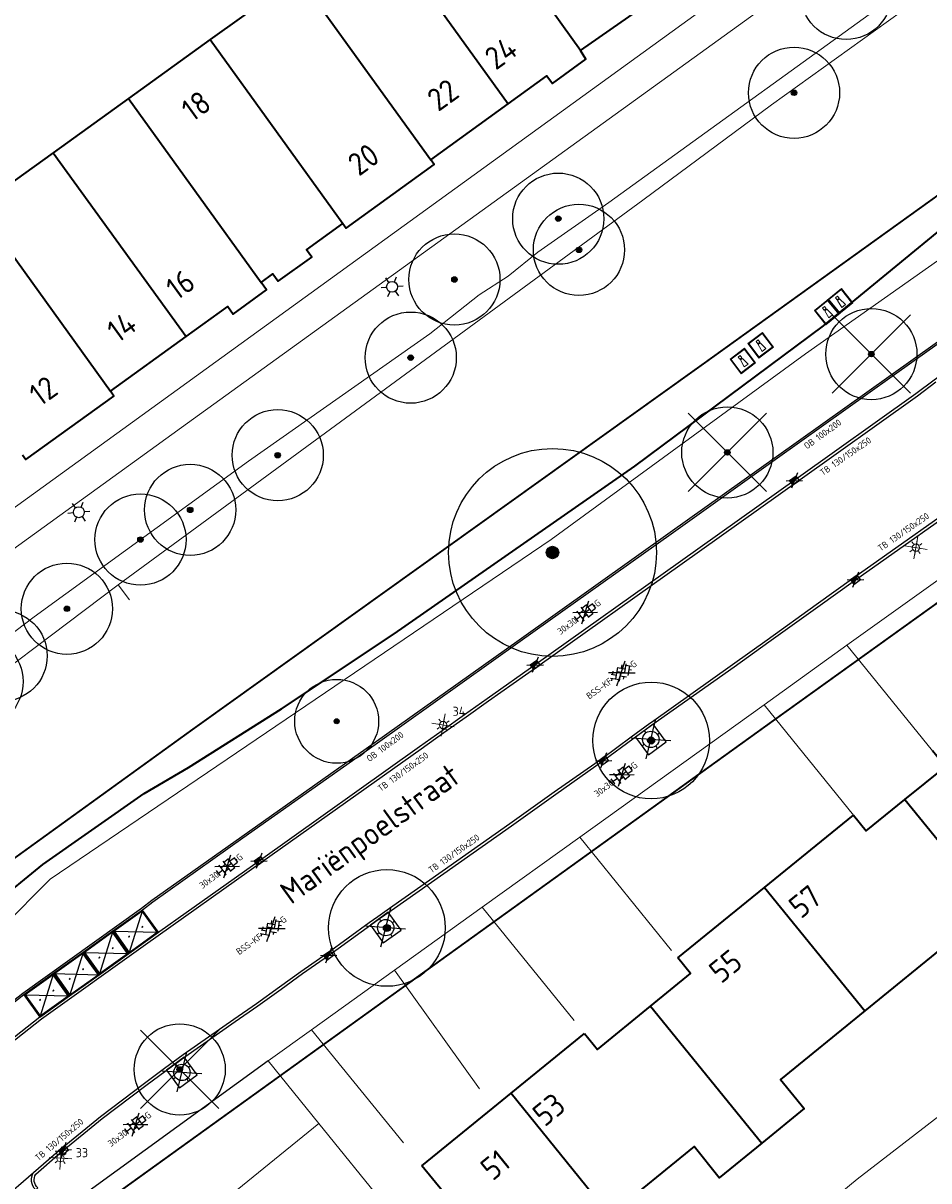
# Model space of a CAD drawing. Header units: metres. Extents: x 92877 to 94117, y 464509 to 465451.
# Tile 72 of 102: x 93217 to 93267, y 465191 to 465254. Entities that reach past the tile are written whole.
import ezdxf
from ezdxf.enums import TextEntityAlignment as Align

# ---------------------------------------------------------------- set-up
doc = ezdxf.new("R2010")
doc.units = ezdxf.units.M
doc.linetypes.add('IE-TERREINAFSCHEIDING', pattern=[10, 8, -2])
doc.linetypes.add('XX-PROJECTGRENS', pattern=[18, 12, -3, 0, -3])
doc.layers.get('0').update_dxf_attribs({"linetype": 'CONTINUOUS'})
for name, color, linetype, lineweight in [('B-WE-GK-BESCHOEIING-G', 252, 'GK-BESCHOEIING', 35), ('B-WE-GR-BEPLANTING_CULTUUR-G', 252, 'CONTINUOUS', 18), ('B-WE-GR-BOOM-S', 90, 'CONTINUOUS', 25), ('B-WE-GR-HAAG-G', 252, 'GR-HAAG1', 13), ('B-WE-IE-MEUBILAIR_WATERWEGMEUBILAIR_MEERPAAL-S', 252, 'CONTINUOUS', 18), ('B-WE-IE-MEUBILAIR_WEGMEUBILAIR_LICHTMAST-T25', 7, 'CONTINUOUS', 25), ('B-WE-IE-TERREINAFSCHEIDING-G', 252, 'IE-TERREINAFSCHEIDING', 18), ('B-WE-IE-TERREINAFSCHEIDING_KUNSTMATIG_HEKWERK-G', 252, 'IE-TERREINAFSCHEIDING-KUNSTMATIG', 18), ('B-WE-KL-ET_LS_OV_LICHTMAST-S', 252, 'CONTINUOUS', 25), ('B-WE-OG-TOPOGRAFIE_BEBOUWING-GV', 252, 'CONTINUOUS', 35), ('B-WE-OG-TOPOGRAFIE_HUISNUMMER-T25', 7, 'CONTINUOUS', 20), ('B-WE-OG-TOPOGRAFIE_STRAATNAAM-T18', 7, 'CONTINUOUS', 18), ('B-WE-OG-TOPOGRAFIE_WATER-GV', 252, 'CONTINUOUS', 18), ('B-WE-VH-VERHARDING-GV', 252, 'CONTINUOUS', 18), ('N-WE-KG-GRENS_PROJECT-G', 1, 'XX-PROJECTGRENS', 35), ('V-WE-GR-BOOM-S', 90, 'CONTINUOUS', 25), ('V-WE-IE-MEUBILAIR_WEGMEUBILAIR_BOOMKRANS-S', 7, 'CONTINUOUS', 25), ('V-WE-KL-ET_LS_OV_LICHTMAST-S', 190, 'CONTINUOUS', 25), ('V-WE-RI-HWA_KOLK-S', 150, 'CONTINUOUS', 25), ('V-WE-VH-KANTOPSLUITING-T18', 10, 'CONTINUOUS', 18), ('V-WE-VH-KANTOPSLUITING_OPSLUITBAND_100X200-G', 150, 'VH-OPSLUITBAND_100X200-V', 25), ('V-WE-VH-KANTOPSLUITING_TROTTOIRBAND_130 150-G', 210, 'VH-TROTTOIRBAND_130-150-V', 25), ('V-WE-VH-KANTOPSLUITING_VOORKANTBAND-G', 50, 'CONTINUOUS', 25), ('V-WE-VH-MATERIAALGRENS-G', 7, 'CONTINUOUS-V', 25), ('V-WE-VH-VERHARDING_BETON-S', 252, 'CONTINUOUS', 25), ('V-WE-VH-VERHARDING_BETONSTRAATSTEEN-S', 252, 'CONTINUOUS', 25), ('V-WE-VH-VERHARDING_TEGEL-S', 252, 'CONTINUOUS', 25)]:
    doc.layers.add(name, color=color, linetype=linetype, lineweight=lineweight)
doc.styles.add('NLCS-ISO', font='NLCS-ISO.ttf')
doc.styles.add('NLCS-ISO-M200-T18', font='NLCS-ISO.ttf', dxfattribs={"height": 0.36})
doc.styles.add('NLCS-ISO-M200-T25', font='NLCS-ISO.ttf', dxfattribs={"height": 0.5})
doc.styles.get("Standard").update_dxf_attribs({"font": 'isocp.shx'})
doc.linetypes.add('CONTINUOUS-V', pattern='A,3.5,[24,NLCS.SHX,S=0.5,R=0,X=0,Y=0],3.5', length=7)
doc.linetypes.add('GK-BESCHOEIING', pattern='A,30,-5,[1,NLCS.SHX,S=1,R=0,X=0,Y=0],-5', length=40)
doc.linetypes.add('GR-HAAG1', pattern='A,6,[176,NLCS.SHX,S=0.125,R=0,X=0,Y=0],-2', length=8)
doc.linetypes.add('IE-TERREINAFSCHEIDING-KUNSTMATIG', pattern='A,4,[82,NLCS.SHX,S=0.75,R=90,X=0,Y=0],4,-2', length=10)
doc.linetypes.add('VH-OPSLUITBAND_100X200-V', pattern='A,4,[24,NLCS.SHX,S=1,R=0,X=0,Y=0],4,-2,4,-2', length=16)
doc.linetypes.add('VH-TROTTOIRBAND_130-150-V', pattern='A,2.5,[24,NLCS.SHX,S=1,R=0,X=0,Y=0],2.5,-2,2,-2,2,-2', length=15)

# ---------------------------------------------------------------- blocks, each defined once
blk = doc.blocks.new('Q_LICHTMAST')
for points in [[(-0.26, 0.15), (-0.52, 0.3)], [(0, 0.3), (0, 0.6)], [(0.26, 0.15), (0.52, 0.3)], [(-0.26, -0.15), (-0.52, -0.3)], [(0, -0.3), (0, -0.6)], [(0.26, -0.15), (0.52, -0.3)]]:
    blk.add_lwpolyline(points)
blk.add_circle((0, 0), 0.3)
blk = doc.blocks.new('Q_MEERPAAL')
for points in [[(-0.5, 0.5), (0.5, 0.5), (0.5, -0.5), (-0.5, -0.5)], [(-0.076, 0.32), (0.068, 0.32), (0.068, 0.17), (-0.076, 0.17)]]:
    blk.add_lwpolyline(points, close=True)
blk.add_lwpolyline([(-0.442, 0.464), (0.438, 0.464, -0.414214), (0.459, 0.442), (0.459, -0.437, -0.414214), (0.438, -0.459), (-0.442, -0.459, -0.414214), (-0.463, -0.437), (-0.463, 0.442), (-0.463, 0.444), (-0.463, 0.446), (-0.463, 0.448), (-0.462, 0.45), (-0.461, 0.451), (-0.46, 0.453), (-0.459, 0.455), (-0.458, 0.456), (-0.457, 0.457), (-0.456, 0.459), (-0.454, 0.46), (-0.453, 0.461), (-0.451, 0.462), (-0.449, 0.462), (-0.447, 0.463), (-0.446, 0.463), (-0.444, 0.464), (-0.442, 0.464)], format="xyb")
for points in [[(-0.076, 0.124), (-0.136, -0.311)], [(-0.076, 0.124), (0.068, 0.124)], [(0.068, 0.124), (0.122, -0.311)], [(-0.136, -0.311), (0.122, -0.311)]]:
    blk.add_lwpolyline(points)
blk = doc.blocks.new('V-SVH-BETONPLAAT_2X2')
for p, q in [((2, 0), (0, 2)), ((0, 0), (2, 2)), ((0, 2), (0, 0)), ((2, 2), (0, 2)), ((0.05, 1.949), (0.05, 0.051)), ((1.949, 1.95), (0.051, 1.95)), ((1.95, 0.051), (1.95, 1.949)), ((2, 0), (2, 2)), ((0.52, 1.015), (0.52, 0.985)), ((0.58, 1.015), (0.52, 1.015)), ((0.52, 0.985), (0.58, 0.985)), ((0.58, 0.985), (0.58, 1.015)), ((1.42, 1.015), (1.42, 0.985)), ((1.48, 1.015), (1.42, 1.015)), ((1.42, 0.985), (1.48, 0.985)), ((1.48, 0.985), (1.48, 1.015)), ((0, 0), (2, 0)), ((0.051, 0.05), (1.949, 0.05))]:
    blk.add_line(p, q)
for centre, start, end in [((0.051, 1.949), 90, 180), ((1.949, 1.949), 0, 90), ((1.949, 0.051), 270, 0)]:
    blk.add_arc(centre, 0.001, start, end)
at = {"extrusion": (0, 0, -1)}
blk.add_arc((-0.051, 0.051), 0.001, 270, 0, dxfattribs=at)
blk = doc.blocks.new('V-SIE-WEG_BOOMKRANS')
at = {"color": 0}
for p, q in [((-0.836, -0.701), (0.836, 0.701)), ((0.836, -0.701), (-0.836, 0.701))]:
    blk.add_line(p, q, dxfattribs=at)
at = {"flags": 128}
blk.add_lwpolyline([(-0.6, -0.6), (0.6, -0.6), (0.6, 0.6), (-0.6, 0.6)], close=True, dxfattribs=at)
for points in [[(-0.001, 0.6), (-0.001, 0.551), (-0.016, 0.525), (-0.001, 0.498), (-0.001, 0.45)], [(0.6, 0.001), (0.551, 0.001), (0.525, 0.016), (0.498, 0.001), (0.45, 0.001)], [(-0.6, -0.001), (-0.551, -0.001), (-0.525, -0.016), (-0.498, -0.001), (-0.45, -0.001)], [(0.001, -0.6), (0.001, -0.551), (0.016, -0.525), (0.001, -0.498), (0.001, -0.45)]]:
    blk.add_lwpolyline(points, dxfattribs=at)
blk.add_circle((0, 0), 0.45)
blk = doc.blocks.new('V-SRI-KOLK_TROTTOIR-SO')
blk.add_hatch(color=256).paths.add_polyline_path([(1.125, 0.75), (-1.125, 0.75), (-1.125, -0.75)])
at = {"ltscale": 0.1}
for p, q in [((-1.875, 1.25), (1.875, -1.25)), ((1.875, 1.25), (-1.875, -1.25))]:
    blk.add_line(p, q, dxfattribs=at)
blk.add_line((-1.125, -0.75), (1.125, 0.75))
at = {"flags": 128}
blk.add_lwpolyline([(-1.125, -0.75), (1.125, -0.75), (1.125, 0.75), (-1.125, 0.75)], close=True, dxfattribs=at)
blk = doc.blocks.new('V-SVH-TEGEL_300X300_DUN_HALFST_KL-SO')
for p, q in [((-3.08, 0.75), (-3, 0.75)), ((-3, -0.83), (-3, 0.83)), ((-3, 0), (-1.5, 0)), ((-1.84, 1.5), (-1.5, 1.5)), ((-1.5, -1.6), (-1.5, 1.6)), ((-1.5, 0.75), (0, 0.75)), ((0, -1.78), (0, 1.78)), ((0, 1.5), (1.5, 1.5)), ((0, 0), (1.5, 0)), ((1.5, -1.6), (1.5, 1.6)), ((1.5, 0.75), (3, 0.75)), ((3, -0.83), (3, 0.83)), ((3, 0), (3.39, 0)), ((-3.08, -0.75), (-3, -0.75)), ((-1.84, -1.5), (-1.5, -1.5)), ((-1.5, -0.75), (0, -0.75)), ((0, -1.5), (1.5, -1.5)), ((1.5, -0.75), (3, -0.75))]:
    blk.add_line(p, q)
at = {"ltscale": 0.1}
for q in [(-2.75, -1.98), (-2.73, 1.96), (2.73, 1.96), (2.75, -1.98)]:
    blk.add_line((0, 0), q, dxfattribs=at)
at = {"style": 'NLCS-ISO'}
blk.add_attdef('FORMAAT', text='', height=1.8, dxfattribs=at).set_placement((-3.18, 0), align=Align.MIDDLE_RIGHT)
blk.add_attdef('KLEUR', text='', height=1.8, dxfattribs=at).set_placement((3.49, 0), align=Align.MIDDLE_LEFT)
at = {"style": 'NLCS-ISO', "flags": 1}
blk.add_attdef('FUNCTIE', text='', height=1.8, dxfattribs=at).set_placement((0.12, -3.58), align=Align.MIDDLE_CENTER)
blk = doc.blocks.new('V-SVH-BSS_KEIFORMAAT_KEPER_KL-SO')
for p, q in [((-3.36, -0.25), (-2.89, 0.22)), ((-3.23, 0.55), (-1.41, -1.27)), ((0, 0), (-2.8, 2.01)), ((-2.44, 1.25), (-1.41, 0.22)), ((-2.15, -0.53), (0.08, 1.7)), ((-2.15, 0.96), (-1.49, 1.62)), ((-1.7, -1.56), (0.08, 0.22)), ((-0.67, 0.96), (1.56, -1.27)), ((-0.02, 1.8), (1.56, 0.22)), ((0, 0), (2.8, 2.01)), ((0.82, 0.96), (1.48, 1.62)), ((0.82, -0.53), (2.54, 1.19)), ((1.14, -1.7), (3.05, 0.22)), ((2.3, 0.96), (3.39, -0.13)), ((0, 0), (-3.13, -2.25)), ((-0.67, -0.53), (0.58, -1.77)), ((-0.44, -1.78), (0.08, -1.27)), ((0, 0), (3.13, -2.25)), ((2.3, -0.53), (2.8, -1.02))]:
    blk.add_line(p, q)
at = {"style": 'NLCS-ISO'}
blk.add_attdef('FORMAAT', text='', height=1.8, dxfattribs=at).set_placement((-3.39, -0.02), align=Align.MIDDLE_RIGHT)
blk.add_attdef('KLEUR', text='', height=1.8, dxfattribs=at).set_placement((3.39, 0), align=Align.MIDDLE_LEFT)
at = {"style": 'NLCS-ISO', "flags": 1}
blk.add_attdef('FUNCTIE', text='', height=1.8, dxfattribs=at).set_placement((0.12, -3.58), align=Align.MIDDLE_CENTER)
blk = doc.blocks.new('V-SGR-BOOM_01')
at = {"ltscale": 0.1}
h = blk.add_hatch(color=256, dxfattribs=at)
edge = h.paths.add_edge_path()
edge.add_arc((0, 0), 0.15, 0, 360)
at = {"lineweight": -3}
for p, q in [((-2.146, 2.146), (2.146, -2.146)), ((2.146, 2.146), (-2.146, -2.146))]:
    blk.add_line(p, q, dxfattribs=at)
for radius in [2.5, 0.045]:
    blk.add_circle((0, 0), radius)
at = {"ltscale": 0.1}
blk.add_circle((0, 0), 0.15, dxfattribs=at)
blk = doc.blocks.new('SGR-BOOM_01')
at = {"ltscale": 0.1}
h = blk.add_hatch(color=256, dxfattribs=at)
edge = h.paths.add_edge_path()
edge.add_arc((0, 0), 0.15, 0, 360)
for radius in [2.5, 0.045]:
    blk.add_circle((0, 0), radius)
blk.add_circle((0, 0), 0.15, dxfattribs=at)
blk = doc.blocks.new('SKL-ET_OV_LICHTMAST-SO')
at = {"color": 0, "linetype": 'ByBlock', "lineweight": 18}
for points in [[(-2.21, -2.21), (2.21, 2.21)], [(-2.21, 2.21), (2.21, -2.21)], [(-1.25, 0), (-2, 0)], [(-1.41, 1.41), (-0.88, 0.88)], [(0, 2), (0, 1.25)], [(0.88, 0.88), (1.41, 1.41)], [(2, 0), (1.25, 0)], [(-1.41, -1.41), (-0.88, -0.88)], [(0, -1.25), (0, -2)], [(0.88, -0.88), (1.41, -1.41)]]:
    blk.add_lwpolyline(points, dxfattribs=at)
blk.add_circle((0, 0), 1, dxfattribs=at)

msp = doc.modelspace()

# ---------------------------------------------------------------- linework, layer by layer
at = {"layer": 'B-WE-GK-BESCHOEIING-G', "flags": 128}
msp.add_lwpolyline([(93188.174, 465184.384), (93199.494, 465193.284), (93203.362, 465195.993), (93205.285, 465197.402), (93206.929, 465197.751), (93207.082, 465198.209), (93206.768, 465198.569), (93209.77, 465201.19), (93215.656, 465206.11), (93218.406, 465208.33), (93223.968, 465212.225), (93226.399, 465213.661), (93231.502, 465216.863), (93237.674, 465220.988), (93250.884, 465230.172), (93261.234, 465237.882), (93271.959, 465246.683), (93275.437, 465249.401), (93278.922, 465251.603)], dxfattribs=at)
at = {"layer": 'B-WE-GR-BEPLANTING_CULTUUR-G', "flags": 128}
for points in [[(93177.141, 465190.449), (93183.202, 465195.636), (93186.325, 465197.897), (93191.541, 465201.814), (93201.549, 465209.514), (93217.927, 465221.917), (93229.682, 465230.451), (93239.63, 465237.437), (93242.348, 465239.572), (93243.933, 465240.588), (93245.56, 465241.915), (93249.455, 465244.632), (93266.381, 465256.864)], [(93280.004, 465250.244), (93260.24, 465236.341), (93246.302, 465226.162), (93218.814, 465207.527), (93216.189, 465204.902), (93212.597, 465201.691), (93208.805, 465198.489), (93204.464, 465194.455), (93202.79, 465193.358), (93199.059, 465191.551), (93197.653, 465190.699), (93194.176, 465188.168), (93190.554, 465184.93), (93188.225, 465183.206), (93184.675, 465180.337)]]:
    msp.add_lwpolyline(points, dxfattribs=at)
at = {"layer": 'B-WE-GR-HAAG-G', "flags": 128}
msp.add_lwpolyline([(93313.85, 465238.61), (93318.04, 465233.45), (93263.08, 465191.08), (93246.89, 465177.72)], dxfattribs=at)
at = {"layer": 'B-WE-IE-TERREINAFSCHEIDING-G'}
for p, q in [((93262.52, 465220.355), (93267.22, 465214.56)), ((93257.971, 465217.09), (93262.88, 465211.04)), ((93247.86, 465209.834), (93253.24, 465203.21)), ((93242.507, 465205.993), (93248.13, 465199.07)), ((93237.693, 465202.538), (93243.107, 465194.992)), ((93233.148, 465199.277), (93239.2, 465191.82))]:
    msp.add_line(p, q, dxfattribs=at)
at = {"layer": 'B-WE-IE-TERREINAFSCHEIDING_KUNSTMATIG_HEKWERK-G'}
msp.add_line((93222.54, 465223.677), (93223.16, 465222.85), dxfattribs=at)
at = {"layer": 'B-WE-OG-TOPOGRAFIE_BEBOUWING-GV'}
for p, q in [((93247.909, 465252.97), (93240.679, 465263.004)), ((93236.666, 465260.113), (93243.942, 465250.043)), ((93232.428, 465257.059), (93227.59, 465253.573)), ((93232.428, 465257.059), (93239.693, 465246.977)), ((93247.909, 465252.97), (93252.374, 465256.09)), ((93227.59, 465253.573), (93223.11, 465250.344)), ((93227.59, 465253.573), (93234.858, 465243.486)), ((93223.11, 465250.344), (93218.97, 465247.362)), ((93223.11, 465250.344), (93230.38, 465240.254)), ((93239.693, 465246.977), (93243.942, 465250.043)), ((93218.97, 465247.362), (93214.84, 465244.385)), ((93218.97, 465247.362), (93226.272, 465237.282)), ((93214.84, 465244.385), (93222.119, 465234.284)), ((93222.119, 465234.284), (93226.272, 465237.282)), ((93265.693, 465211.894), (93271.825, 465204.38)), ((93258.001, 465207.077), (93262.88, 465211.04)), ((93253.24, 465203.21), (93258.001, 465207.077)), ((93258.001, 465207.077), (93263.505, 465200.315)), ((93251.747, 465200.569), (93257.845, 465193.055)), ((93244.096, 465195.795), (93248.13, 465199.07)), ((93243.107, 465194.992), (93244.096, 465195.795)), ((93244.096, 465195.795), (93249.52, 465189.115)), ((93239.2, 465191.82), (93243.107, 465194.992))]:
    msp.add_line(p, q, dxfattribs=at)
at = {"layer": 'B-WE-OG-TOPOGRAFIE_BEBOUWING-GV', "flags": 128}
for points in [[(93243.942, 465250.043), (93246.063, 465251.574), (93246.36, 465251.162), (93248.187, 465252.493), (93247.909, 465252.97)], [(93234.858, 465243.486), (93235.047, 465243.225), (93239.88, 465246.717), (93239.693, 465246.977)], [(93230.38, 465240.254), (93231.025, 465240.728), (93231.322, 465240.317), (93233.159, 465241.636), (93232.862, 465242.047), (93234.858, 465243.486)], [(93226.272, 465237.282), (93228.556, 465238.931), (93228.853, 465238.52), (93230.677, 465239.843), (93230.38, 465240.254)], [(93217.283, 465230.804), (93217.474, 465230.537), (93222.31, 465234.017), (93222.119, 465234.284)], [(93265.693, 465211.894), (93267.92, 465213.7), (93267.22, 465214.56)], [(93262.88, 465211.04), (93263.58, 465210.18), (93265.693, 465211.894)], [(93271.825, 465204.38), (93269.46, 465202.45), (93268.13, 465204.08), (93263.505, 465200.315)], [(93251.747, 465200.569), (93253.94, 465202.35), (93253.24, 465203.21)], [(93248.13, 465199.07), (93248.83, 465198.2), (93251.747, 465200.569)], [(93263.505, 465200.315), (93258.88, 465196.55), (93260.18, 465194.95), (93257.845, 465193.055)], [(93257.845, 465193.055), (93255.51, 465191.16), (93254.13, 465192.87), (93249.52, 465189.115)], [(93239.09, 465187.31), (93241.37, 465189.16), (93239.2, 465191.82)]]:
    msp.add_lwpolyline(points, dxfattribs=at)
at = {"layer": 'B-WE-OG-TOPOGRAFIE_WATER-GV', "flags": 128}
for points in [[(93266.933, 465256.146), (93258.39, 465250), (93251.319, 465244.762), (93222.54, 465223.677)], [(93222.54, 465223.677), (93212.44, 465216.06), (93208, 465212.46), (93196.98, 465204.755), (93181.843, 465192.276)]]:
    msp.add_lwpolyline(points, dxfattribs=at)
at = {"layer": 'B-WE-VH-VERHARDING-GV'}
for p, q in [((93262.52, 465220.355), (93272.615, 465227.598)), ((93257.971, 465217.09), (93262.52, 465220.355)), ((93247.86, 465209.834), (93257.971, 465217.09)), ((93242.507, 465205.993), (93247.86, 465209.834)), ((93237.693, 465202.538), (93242.507, 465205.993)), ((93233.148, 465199.277), (93237.693, 465202.538)), ((93230.766, 465197.568), (93233.148, 465199.277)), ((93233.547, 465194.141), (93230.766, 465197.568)), ((93233.547, 465194.141), (93239.09, 465187.31))]:
    msp.add_line(p, q, dxfattribs=at)
at = {"layer": 'B-WE-VH-VERHARDING-GV', "flags": 128}
for points in [[(93260.287, 465259.352), (93198.272, 465214.482), (93184.032, 465233.752), (93189.143, 465237.518)], [(93178.041, 465185.559), (93174.282, 465190.486), (93174.173, 465190.65), (93174.082, 465190.825), (93174.01, 465191.008), (93173.957, 465191.198), (93173.926, 465191.392), (93173.915, 465191.589), (93173.925, 465191.785), (93173.956, 465191.98), (93174.405, 465194.332), (93174.452, 465194.522), (93174.518, 465194.708), (93174.6, 465194.886), (93174.699, 465195.055), (93174.813, 465195.215), (93174.943, 465195.362), (93175.085, 465195.497), (93175.24, 465195.618), (93188.85, 465205.448), (93226.35, 465232.528), (93261.426, 465257.866)], [(93222.683, 465186.915), (93223.395, 465187.549), (93224.194, 465186.551), (93233.547, 465194.141)]]:
    msp.add_lwpolyline(points, dxfattribs=at)
at = {"layer": 'N-WE-KG-GRENS_PROJECT-G', "const_width": 0.1, "flags": 128}
msp.add_lwpolyline([(93142.804, 465086.89), (93145.447, 465089.504), (93147.332, 465091.955), (93148.613, 465093.182), (93161.411, 465113.679), (93167.204, 465122.957), (93170.456, 465128.173), (93179.763, 465143.103), (93186.894, 465154.496), (93187.89, 465154.904), (93188.17, 465154.679), (93191.39, 465152.077), (93194.828, 465149.413), (93202.752, 465142.922), (93211.334, 465136.086), (93246.401, 465107.701), (93253.059, 465102.314), (93253.343, 465100.976), (93245.804, 465089.865), (93244.522, 465087.941), (93231.812, 465069.293), (93227.954, 465063.58), (93226.853, 465062.424), (93215.691, 465046.012), (93211.996, 465040.636), (93204.425, 465029.753), (93202.609, 465027.143), (93198.032, 465020.213), (93194.363, 465014.869), (93190.619, 465009.505), (93189.819, 465008.221), (93185.531, 465002.305), (93181.433, 464996.691), (93178.696, 464993.153), (93172.103, 464984.564), (93163.085, 464972.835), (93161.131, 464970.564), (93154.083, 464961.647), (93148.985, 464955.311), (93145.469, 464951.039), (93138.605, 464942.927), (93131.702, 464935.14), (93128.236, 464931.41), (93126.865, 464929.653), (93122.062, 464924.79), (93112.82, 464915.353), (93112.694, 464915.474), (93110.007, 464912.809), (93108.158, 464914.641), (93097.954, 464904.418), (93099.616, 464902.379), (93097.346, 464900.004), (93095.105, 464898.042), (93093.141, 464896.427), (93087.358, 464891.835), (93084.647, 464889.561), (93079.687, 464885.222), (93073.559, 464880.645), (93064.795, 464874.789), (93057.662, 464870.165), (93057.255, 464870.007), (93057.168, 464870.002), (93056.607, 464870.091), (93053.277, 464868.411), (93060.039, 464854.372), (93062.426, 464849.152), (93065.249, 464843.338), (93068.532, 464844.778), (93069.154, 464846.147), (93077.316, 464850.716), (93083.11, 464853.91), (93083.112, 464853.905), (93087.983, 464856.618), (93087.623, 464857.315), (93087.914, 464857.845), (93094.137, 464862.208), (93094.032, 464862.502), (93094.431, 464862.805), (93094.609, 464862.539), (93096.966, 464864.191), (93097.445, 464863.691), (93100.286, 464866.409), (93107.265, 464873.112), (93113.757, 464878.765), (93119.027, 464883.354), (93126.19, 464890.319), (93126.053, 464890.447), (93129.224, 464893.588), (93132.754, 464897.33), (93136.979, 464901.466), (93141.064, 464906.039), (93145.123, 464910.02), (93146.946, 464911.937), (93151.571, 464916.872), (93154.026, 464919.546), (93161.923, 464928.693), (93166.437, 464933.828), (93170.519, 464938.737), (93174.372, 464943.51), (93176.337, 464945.983), (93178.669, 464948.924), (93181.236, 464952.541), (93184.321, 464956.452), (93185.617, 464958.052), (93188.572, 464961.84), (93195.315, 464970.699), (93197.093, 464969.277), (93199.637, 464972.465), (93198.95, 464972.958), (93202.951, 464977.949), (93202.249, 464978.521), (93202.364, 464978.666), (93202.234, 464979.72), (93202.711, 464980.328), (93203.771, 464980.458), (93206.283, 464983.648), (93206.153, 464984.709), (93206.628, 464985.314), (93207.678, 464985.434), (93209.477, 464987.722), (93211.5, 464990.295), (93211.38, 464991.345), (93211.858, 464991.954), (93212.908, 464992.074), (93215.413, 464995.259), (93215.283, 464996.319), (93215.758, 464996.923), (93216.817, 464997.043), (93217.976, 464998.513), (93217.195, 464999.188), (93221.285, 465004.117), (93220.562, 465004.619), (93224.498, 465009.504), (93223.744, 465010.107), (93228.745, 465016.379), (93228.548, 465017.661), (93229.799, 465019.138), (93230.171, 465019.204), (93232.859, 465016.92), (93240.879, 465028.723), (93247.237, 465037.466), (93243.345, 465039.426), (93245.385, 465042.407), (93267.791, 465074.762), (93271.654, 465080.832), (93274.315, 465084.653), (93274.677, 465085.271), (93280.631, 465092.992), (93283.915, 465097.533), (93293.238, 465109.1), (93296.471, 465112.853), (93305.145, 465123.792), (93308.461, 465126.639), (93309.398, 465127), (93310.34, 465127.104), (93311.021, 465127.029), (93311.569, 465126.572), (93314.325, 465123.425), (93311.446, 465121.218), (93317.763, 465113.435), (93320.742, 465115.844), (93321.734, 465114.618), (93318.743, 465112.198), (93332.363, 465095.383), (93335.324, 465097.784), (93336.313, 465096.566), (93333.394, 465094.197), (93346.863, 465077.572), (93349.745, 465079.914), (93350.754, 465078.674), (93347.845, 465076.305), (93354.176, 465068.5), (93362.85, 465075.591), (93361.376, 465077.286), (93365.219, 465080.332), (93350.596, 465098.232), (93346.729, 465095.077), (93346.089, 465095.987), (93350.715, 465099.775, 0.50922), (93350.922, 465101.967), (93324.402, 465134.651), (93320.907, 465131.811), (93318.885, 465134.322, -0.098106), (93317.859, 465136.546), (93317.809, 465136.827), (93329.287, 465148.479), (93335.156, 465154.254), (93344.697, 465163.309, -0.349567), (93347.493, 465163.354), (93347.813, 465163.049), (93349.127, 465161.413), (93346.391, 465159.229), (93348.191, 465157.343), (93348.243, 465157.384), (93353.341, 465151.084), (93356.361, 465153.524), (93357.294, 465152.369), (93354.273, 465149.929), (93367.901, 465133.094), (93370.919, 465135.533), (93371.856, 465134.369), (93368.844, 465131.928), (93379.841, 465118.334), (93382.859, 465120.772), (93383.785, 465119.621), (93380.762, 465117.178), (93384.644, 465112.392), (93390.968, 465117.536), (93393.698, 465119.744), (93389.575, 465124.751), (93393.126, 465127.653), (93381.652, 465141.958), (93378.045, 465139.012), (93374.932, 465142.847), (93384.724, 465150.628, 0.393005), (93384.971, 465152.673), (93376.322, 465163.131, 0.393551), (93374.278, 465163.377), (93369.858, 465159.798), (93359.893, 465172.144), (93359.196, 465171.59), (93356.894, 465174.416), (93366.327, 465182.365), (93383.74, 465196.71, -0.309181), (93386.819, 465196.235), (93386.977, 465196.072), (93387.797, 465195.067), (93385.13, 465192.859), (93391.412, 465185.104), (93394.43, 465187.543), (93395.435, 465186.298), (93392.425, 465183.858), (93405.872, 465167.212), (93408.891, 465169.662), (93409.895, 465168.418), (93406.884, 465165.977), (93415.682, 465155.114), (93422.305, 465160.477), (93419.312, 465164.504), (93427.805, 465171.459), (93432.936, 465175.602, 0.389945), (93433.117, 465177.605), (93406.306, 465210.598, 0.403895), (93404.272, 465210.792), (93395.071, 465203.259, -0.04985), (93394.529, 465205.075), (93406.003, 465214.474), (93406.153, 465214.258), (93408.855, 465216.515), (93413.243, 465220.126), (93424.061, 465228.978), (93433.335, 465236.564), (93456.901, 465255.803), (93462.358, 465260.256), (93474.24, 465257.384), (93487.491, 465268.365), (93481.957, 465274.413), (93477.953, 465270.75), (93460.622, 465275.164), (93454.054, 465277.377), (93450.532, 465272.851), (93448.516, 465271.205), (93400.455, 465231.959), (93399.011, 465233.652), (93395.691, 465230.975), (93395.475, 465231.241), (93389.321, 465226.059), (93372.983, 465212.672), (93260.058, 465121.022), (93254.212, 465128.327), (93255.485, 465129.359), (93251.172, 465134.67), (93250.976, 465134.513), (93249.73, 465136.066), (93249.925, 465136.222), (93245.512, 465141.593), (93245.414, 465141.489), (93215.797, 465178.086), (93224.817, 465185.374), (93221.615, 465189.311), (93221.504, 465189.439), (93221.504, 465189.484), (93221.582, 465189.664), (93258.555, 465216.278), (93287.858, 465237.306), (93316.719, 465257.815), (93323.665, 465262.74), (93325.266, 465260.773), (93334.631, 465268.404), (93348.967, 465280.041), (93353.283, 465283.494), (93353.525, 465283.192), (93373.219, 465297.094), (93403.844, 465318.948), (93403.686, 465319.158), (93405.483, 465320.403), (93410.351, 465324.912), (93402.835, 465333.569), (93398.335, 465338.895), (93392.573, 465334.08), (93389.104, 465331.474), (93348.447, 465302.964), (93320.1, 465282.787), (93289.014, 465260.48), (93254.82, 465235.917), (93226.588, 465215.717), (93213.129, 465205.995), (93182.769, 465181.222), (93183.254, 465180.57), (93182.292, 465179.905), (93183.685, 465178.016), (93174.631, 465171.467), (93173.396, 465173.195), (93172.303, 465172.388), (93168.471, 465170.193), (93170.119, 465168.084), (93171.264, 465166.905), (93171.887, 465165.92), (93172.046, 465165.485), (93172.061, 465164.02), (93171.791, 465162.221), (93171.603, 465161.889), (93167.902, 465156.013), (93164.39, 465150.403), (93160.435, 465144.058), (93158.382, 465140.726), (93156.607, 465137.917), (93154.807, 465135.049), (93153.786, 465134.188), (93154.016, 465133.775), (93153.338, 465133.133), (93153.16, 465132.506), (93153.134, 465132.463), (93152.077, 465130.671), (93150.973, 465128.906), (93147.775, 465123.769), (93144.058, 465117.809), (93140.544, 465112.153), (93139.017, 465109.781), (93136.381, 465105.485), (93134.48, 465102.415), (93134.183, 465101.965), (93133.958, 465101.735), (93130.915, 465098.93), (93126.03, 465094.455), (93121.818, 465090.575), (93117.904, 465086.833), (93113.47, 465082.448), (93112.834, 465082.495), (93109.779, 465079.439), (93106.782, 465076.441), (93106.819, 465075.801), (93105.522, 465074.513), (93100.162, 465069.076), (93097.993, 465066.793), (93094.572, 465063.113), (93089.135, 465057.106), (93083.693, 465051.015), (93080.417, 465047.335), (93077.017, 465043.497), (93073.934, 465040.014), (93073.472, 465039.534), (93072.001, 465037.863), (93071.812, 465037.638), (93069.705, 465035.225), (93068.078, 465033.424), (93064.121, 465029.238), (93059.891, 465024.784), (93054.546, 465019.348), (93051.829, 465016.783), (93042.954, 465008.588), (93039.428, 465005.328), (93039.04, 465005.881), (93035.768, 465003.501), (93034.642, 465002.582), (93035.282, 465001.847), (93028.269, 464995.871), (93027.63, 464996.626), (93025.853, 464995.108), (93024.898, 464994.489), (93025.348, 464993.801), (93025.385, 464993.139), (93023.546, 464991.657), (93020.74, 464989.867), (93009.831, 464980.839), (93002.614, 464974.822), (93001.219, 464974.424), (92997.627, 464972.314), (93000.275, 464968.182), (93003.222, 464963.818), (93004.539, 464962.472), (93005.558, 464961.008), (93007.714, 464956.785), (93011.389, 464958.36), (93011.758, 464959.803), (93016.761, 464964.005), (93022.798, 464969.066), (93023.124, 464969.069), (93023.859, 464969.958), (93031.994, 464976.787), (93034.007, 464978.44), (93039.335, 464982.95), (93042.149, 464985.327), (93043.343, 464986.286), (93048.652, 464990.9), (93051.638, 464993.482), (93054.319, 464995.599), (93054.16, 464995.728), (93056.817, 464998.088), (93056.95, 464998.249), (93057.025, 464998.223), (93061.752, 465002.708), (93069.172, 465009.817), (93070.327, 465011.305), (93072.947, 465014.003), (93077.454, 465018.647), (93081.951, 465023.517), (93086.147, 465028.149), (93090.291, 465032.813), (93095.645, 465038.867), (93100.706, 465044.522), (93107.652, 465052.218), (93109.08, 465053.733), (93109.476, 465054.154), (93112.165, 465057.006), (93113.936, 465058.77), (93117.521, 465062.601), (93121.643, 465066.775), (93123.547, 465068.699), (93128.69, 465073.617), (93128.797, 465073.72), (93131.858, 465076.592), (93136.523, 465080.981), (93138.359, 465082.708)], format="xyb", close=True, dxfattribs=at)
at = {"layer": 'V-WE-VH-KANTOPSLUITING_OPSLUITBAND_100X200-G', "flags": 128}
msp.add_lwpolyline([(93281.029, 465249.007), (93280.929, 465249.011), (93280.816, 465246.419), (93273.78, 465241.453), (93266.149, 465236.035), (93258.654, 465230.697), (93252.825, 465226.536), (93244.532, 465220.644), (93236.577, 465214.981), (93229.318, 465209.856), (93224.387, 465206.356), (93223.819, 465205.92), (93217.309, 465201.269), (93216.003, 465200.248), (93214.095, 465198.755), (93211.781, 465196.713), (93207.75, 465192.988), (93203.83, 465189.338), (93199.143, 465184.966), (93194.13, 465180.294), (93190.618, 465177.063), (93190.382, 465176.844), (93188.338, 465175.053), (93188.145, 465174.976), (93187.934, 465174.914), (93187.718, 465174.875), (93187.5, 465174.857), (93187.28, 465174.861), (93187.062, 465174.887), (93186.848, 465174.935), (93186.639, 465175.003), (93186.438, 465175.092), (93186.247, 465175.201), (93186.068, 465175.329), (93185.902, 465175.473), (93185.752, 465175.633), (93184.453, 465177.34), (93184.374, 465177.28)], dxfattribs=at)
at = {"layer": 'V-WE-VH-KANTOPSLUITING_TROTTOIRBAND_130 150-G', "flags": 128}
msp.add_lwpolyline([(93397.563, 465327.406), (93397.476, 465327.528), (93393.002, 465324.335), (93389.202, 465321.626), (93385.843, 465319.229), (93380.029, 465315.071), (93374.222, 465310.951), (93369.574, 465307.652), (93366.545, 465305.502), (93365.302, 465304.613), (93360.146, 465301.009), (93355.27, 465297.483), (93351.404, 465294.753), (93345.087, 465290.242), (93335.105, 465283.099), (93332.764, 465281.464), (93332.055, 465280.986), (93329.996, 465279.526), (93327.583, 465277.813), (93326.883, 465277.286), (93326.746, 465277.188), (93321.227, 465273.274), (93313.092, 465267.457), (93304.959, 465261.647), (93296.433, 465255.546), (93290.939, 465251.611), (93288.793, 465250.097), (93286.018, 465248.139), (93283.947, 465246.687), (93282.351, 465245.53), (93274.812, 465240.192), (93272.366, 465238.448), (93271.468, 465237.83), (93269.373, 465236.356), (93267.307, 465234.897), (93266.298, 465234.136), (93259.739, 465229.457), (93253.389, 465224.944), (93245.471, 465219.314), (93242.777, 465217.415), (93241.541, 465216.544), (93240.315, 465215.673), (93239.077, 465214.786), (93230.342, 465208.582), (93223.949, 465204.046), (93218.241, 465199.968), (93215.357, 465197.701), (93215.186, 465197.554), (93210.66, 465193.486), (93205.02, 465188.198), (93201.883, 465185.313), (93192.555, 465176.638), (93191.754, 465175.886), (93190.891, 465175.118), (93189.435, 465173.757), (93189.063, 465173.419), (93188.838, 465173.24), (93188.6, 465173.078), (93188.352, 465172.935), (93188.093, 465172.81), (93187.826, 465172.705), (93187.549, 465172.619), (93187.269, 465172.541), (93186.985, 465172.497), (93186.706, 465172.49), (93186.415, 465172.489), (93186.128, 465172.509), (93185.844, 465172.551), (93185.564, 465172.614), (93185.29, 465172.697), (93185.021, 465172.801), (93184.763, 465172.924), (93184.513, 465173.066), (93184.275, 465173.227), (93184.049, 465173.404), (93183.838, 465173.599), (93183.642, 465173.807), (93183.296, 465174.252), (93182.686, 465175.024), (93182.174, 465175.694), (93182.055, 465175.603)], dxfattribs=at)
msp.add_lwpolyline([(93218.022, 465190.496), (93218.124, 465190.606, -0.353959), (93218.014, 465191.353), (93219.365, 465192.516), (93221.654, 465194.406), (93224.065, 465196.223), (93225.173, 465197.04), (93226.188, 465197.789), (93228.962, 465199.725), (93230.206, 465200.588), (93231.474, 465201.503), (93232.654, 465202.355), (93234.083, 465203.35), (93236.405, 465205.032), (93236.869, 465205.368), (93237.512, 465205.819), (93240.4, 465207.848), (93244.121, 465210.464), (93246.547, 465212.198), (93249.191, 465214.049), (93250.78, 465215.218), (93251.801, 465215.968), (93251.876, 465216.022), (93256.332, 465219.183), (93258.238, 465220.542), (93260.922, 465222.463), (93262.99, 465223.951), (93270.022, 465228.916), (93271.053, 465229.651), (93273.226, 465231.179), (93275.217, 465232.608), (93276.062, 465233.24), (93280.692, 465236.547), (93281.505, 465237.136), (93281.796, 465237.339), (93284.418, 465239.173), (93285.726, 465240.098), (93288.102, 465241.778), (93290.309, 465243.352), (93291.81, 465244.423), (93293.244, 465245.445), (93294.61, 465246.429), (93298.527, 465249.184), (93300.442, 465250.544), (93301.828, 465251.528), (93302.842, 465252.252), (93305.489, 465254.145), (93306.597, 465254.937), (93317.127, 465262.41), (93317.862, 465262.969), (93318.319, 465263.318), (93319.323, 465263.968), (93319.585, 465264.137), (93323.253, 465266.768), (93324.684, 465267.77), (93326.068, 465268.794), (93330.609, 465272.006), (93331.493, 465272.611), (93333.674, 465274.173), (93335.829, 465275.693), (93336.53, 465276.211), (93339.538, 465278.365), (93343.074, 465280.871), (93346.884, 465283.578), (93348.874, 465284.992), (93350.227, 465285.956), (93350.763, 465286.335), (93355.338, 465289.585), (93362.643, 465294.739), (93363.585, 465295.407), (93365.572, 465296.8), (93369.25, 465299.389), (93372.737, 465301.866), (93373.937, 465302.719), (93377.105, 465304.97), (93381.352, 465307.967), (93383.191, 465309.265), (93383.544, 465309.514), (93389.744, 465313.926), (93390.742, 465314.639), (93391.883, 465315.447), (93397.032, 465319.097), (93398.109, 465319.859), (93400.026, 465321.215), (93401.316, 465322.128), (93401.229, 465322.25)], format="xyb", dxfattribs=at)
at = {"layer": 'V-WE-VH-KANTOPSLUITING_VOORKANTBAND-G', "flags": 128}
for points in [[(93281.029, 465249.007), (93280.914, 465246.366), (93273.838, 465241.371), (93266.207, 465235.954), (93258.712, 465230.616), (93252.883, 465226.455), (93244.59, 465220.562), (93236.635, 465214.899), (93229.376, 465209.774), (93224.445, 465206.275), (93223.878, 465205.839), (93217.369, 465201.189), (93216.065, 465200.17), (93214.159, 465198.678), (93211.848, 465196.639), (93207.818, 465192.915), (93203.898, 465189.265)], [(93267.395, 465234.776), (93266.387, 465234.015), (93259.826, 465229.335), (93253.476, 465224.822), (93245.558, 465219.192), (93242.863, 465217.292), (93241.628, 465216.422), (93240.402, 465215.551), (93239.164, 465214.664), (93230.429, 465208.46), (93224.036, 465203.924), (93218.331, 465199.848), (93215.452, 465197.585), (93215.285, 465197.441), (93210.761, 465193.375), (93205.122, 465188.088)]]:
    msp.add_lwpolyline(points, dxfattribs=at)
msp.add_lwpolyline([(93218.022, 465190.496, -0.363696), (93217.899, 465191.451), (93219.268, 465192.631), (93221.561, 465194.524), (93223.975, 465196.343), (93225.084, 465197.161), (93226.101, 465197.911), (93228.876, 465199.848), (93230.119, 465200.71), (93231.386, 465201.625), (93232.567, 465202.477), (93233.996, 465203.472), (93236.317, 465205.153), (93236.782, 465205.49), (93237.426, 465205.942), (93240.314, 465207.971), (93244.034, 465210.586), (93246.46, 465212.32), (93249.104, 465214.171), (93250.691, 465215.339), (93251.713, 465216.09), (93251.789, 465216.144), (93256.245, 465219.305), (93258.151, 465220.664), (93260.835, 465222.585), (93262.903, 465224.073), (93269.935, 465229.038)], format="xyb", dxfattribs=at)
at = {"layer": 'V-WE-VH-MATERIAALGRENS-G', "flags": 128}
for points in [[(93230.77, 465197.563), (93220.741, 465190.291), (93220.375, 465189.239), (93220.375, 465189.014)], [(93208.988, 465183.277), (93212.402, 465186.466), (93216.118, 465189.918), (93217.899, 465191.451)]]:
    msp.add_lwpolyline(points, dxfattribs=at)

# ---------------------------------------------------------------- block references
at = {"layer": 'B-WE-GR-BOOM-S'}
for p, rotation in [((93262.476, 465256.072), 35.99999999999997), ((93259.616, 465250.652), 35.99999999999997), ((93246.683, 465243.749), 34.99999999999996), ((93247.817, 465242.039), 35.99999999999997), ((93240.986, 465240.415), 38.00000000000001), ((93238.588, 465236.129), 34.99999999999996), ((93231.291, 465230.78), 35.99999999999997), ((93226.488, 465227.779), 35.99999999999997), ((93223.763, 465226.152), 35.99999999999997), ((93219.725, 465222.36), 37), ((93216.144, 465219.777), 37), ((93214.827, 465218.367), 37)]:
    msp.add_blockref('SGR-BOOM_01', p, dxfattribs=dict(at, rotation=rotation))
for p, xscale, yscale, rotation in [((93246.37, 465225.446), 2.28, 2.28, 34.00000000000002), ((93251.779, 465215.135), 1.28, 1.28, 34.99999999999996), ((93234.526, 465216.188), 0.92, 0.92, 34.00000000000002), ((93237.28, 465204.855), 1.28, 1.28, 34.99999999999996)]:
    msp.add_blockref('SGR-BOOM_01', p, dxfattribs=dict(at, xscale=xscale, yscale=yscale, rotation=rotation))
at = {"layer": 'B-WE-IE-MEUBILAIR_WATERWEGMEUBILAIR_MEERPAAL-S'}
for p, rotation in [((93262.145, 465239.211), 39), ((93261.438, 465238.64), 39), ((93257.788, 465236.805), 37), ((93256.808, 465235.949), 37)]:
    msp.add_blockref('Q_MEERPAAL', p, dxfattribs=dict(at, rotation=rotation))
at = {"layer": 'B-WE-KL-ET_LS_OV_LICHTMAST-S', "rotation": 35.99999999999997}
for p in [(93237.568, 465240.013), (93220.381, 465227.654)]:
    msp.add_blockref('Q_LICHTMAST', p, dxfattribs=at)
at = {"layer": 'V-WE-GR-BOOM-S'}
for p in [(93263.859, 465236.323), (93255.958, 465230.93), (93225.913, 465197.099)]:
    msp.add_blockref('V-SGR-BOOM_01', p, dxfattribs=at)
at = {"layer": 'V-WE-IE-MEUBILAIR_WEGMEUBILAIR_BOOMKRANS-S'}
for p, rotation in [((93251.762, 465215.194), 36.22424136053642), ((93237.22, 465204.876), 35.49019863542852), ((93226.037, 465196.932), 36.40740612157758)]:
    msp.add_blockref('V-SIE-WEG_BOOMKRANS', p, dxfattribs=dict(at, rotation=rotation))
at = {"layer": 'V-WE-KL-ET_LS_OV_LICHTMAST-S', "xscale": 0.2, "yscale": 0.2, "zscale": 0.2}
for p, rotation in [((93266.306, 465225.709), 34.99999999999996), ((93240.362, 465215.985), 34.99999999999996), ((93219.378, 465192.234), 41)]:
    msp.add_blockref('SKL-ET_OV_LICHTMAST-SO', p, dxfattribs=dict(at, rotation=rotation))
at = {"layer": 'V-WE-RI-HWA_KOLK-S', "xscale": 0.2, "yscale": 0.2, "zscale": 0.2}
for p, rotation in [((93259.638, 465229.385), 34.99999999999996), ((93262.989, 465223.95), 34.99999999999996), ((93245.417, 465219.276), 34.99999999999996), ((93249.172, 465214.035), 34.99999999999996), ((93230.265, 465208.528), 34.99999999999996), ((93234.082, 465203.349), 34.99999999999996), ((93219.539, 465192.66), 39.99999999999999)]:
    msp.add_blockref('V-SRI-KOLK_TROTTOIR-SO', p, dxfattribs=dict(at, rotation=rotation))
at = {"layer": 'V-WE-VH-VERHARDING_BETON-S', "yscale": 0.7500000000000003, "zscale": 0.75, "rotation": 215.5443273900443}
for p in [(93223.878, 465205.839), (93222.251, 465204.677), (93220.624, 465203.514), (93218.996, 465202.351)]:
    msp.add_blockref('V-SVH-BETONPLAAT_2X2', p, dxfattribs=at)
at = {"layer": 'V-WE-VH-VERHARDING_BETONSTRAATSTEEN-S', "xscale": 0.2, "yscale": 0.2, "zscale": 0.2, "rotation": 35.45176144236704}
for p in [(93250.133, 465218.846), (93230.925, 465204.831)]:
    msp.add_blockref('V-SVH-BSS_KEIFORMAAT_KEPER_KL-SO', p, dxfattribs=at).add_auto_attribs({'FORMAAT': 'BSS-KF', 'KLEUR': 'G'})
at = {"layer": 'V-WE-VH-VERHARDING_TEGEL-S', "xscale": 0.1999999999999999, "yscale": 0.1999999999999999, "zscale": 0.1999999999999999}
for p, rotation in [((93248.157, 465222.157), 36.89759634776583), ((93250.171, 465213.258), 36.89759634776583), ((93228.516, 465208.228), 36.89759634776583), ((93223.493, 465194.072), 36.89759634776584)]:
    msp.add_blockref('V-SVH-TEGEL_300X300_DUN_HALFST_KL-SO', p, dxfattribs=dict(at, rotation=rotation)).add_auto_attribs({'FORMAAT': '30x30', 'KLEUR': 'G'})

# ---------------------------------------------------------------- texts
at = {"layer": 'B-WE-IE-MEUBILAIR_WEGMEUBILAIR_LICHTMAST-T25', "char_height": 0.5, "attachment_point": 1, "style": 'NLCS-ISO-M200-T25'}
for s, insert in [('34', (93240.888, 465216.987)), ('33', (93220.215, 465192.783))]:
    msp.add_mtext_dynamic_manual_height_columns(s, width=3.78349, gutter_width=6.25, heights=[0], dxfattribs=dict(at, insert=insert))
at = {"layer": 'B-WE-OG-TOPOGRAFIE_HUISNUMMER-T25'}
for s, rotation, p in [('24', 35.8, (93243.539, 465252.836)), ('22', 35.8, (93240.355, 465250.537)), ('18', 35.8, (93226.812, 465249.93)), ('20', 35.9, (93235.999, 465246.997)), ('16', 35.8, (93225.951, 465240.133)), ('14', 35.8, (93222.732, 465237.81)), ('12', 35.8, (93218.432, 465234.306)), ('57', 39.1, (93260.222, 465206.305)), ('55', 39.1, (93255.858, 465202.76)), ('53', 39.1, (93246.169, 465194.902)), ('51', 39.1, (93243.224, 465191.867)), ('51', 39.1, (93243.224, 465191.867)), ('51', 39.1, (93243.224, 465191.867))]:
    msp.add_text(s, height=1.25, rotation=rotation, dxfattribs=at).set_placement(p, align=Align.MIDDLE)
at = {"layer": 'B-WE-OG-TOPOGRAFIE_STRAATNAAM-T18'}
msp.add_text('Mariënpoelstraat', height=1.25, rotation=36, dxfattribs=at).set_placement((93236.465, 465209.876), align=Align.MIDDLE)
at = {"layer": 'V-WE-VH-KANTOPSLUITING-T18', "char_height": 0.36, "attachment_point": 1, "style": 'NLCS-ISO-M200-T18'}
for s, insert, rotation in [('OB 100x200', (93260.113, 465231.378), 35.99305), ('TB 130/150x250', (93260.99, 465229.924), 34.93839), ('TB 130/150x250', (93264.165, 465225.781), 34.81191), ('OB 100x200', (93236.113, 465214.232), 36.61318), ('TB 130/150x250', (93236.731, 465212.6), 35.94065), ('TB 130/150x250', (93239.514, 465208.134), 35.11611), ('TB 130/150x250', (93217.931, 465192.325), 40.14441)]:
    msp.add_mtext_dynamic_manual_height_columns(s, width=4.97805, gutter_width=1.8, heights=[0], dxfattribs=dict(at, insert=insert, rotation=rotation))

doc.saveas('drawing.dxf')
